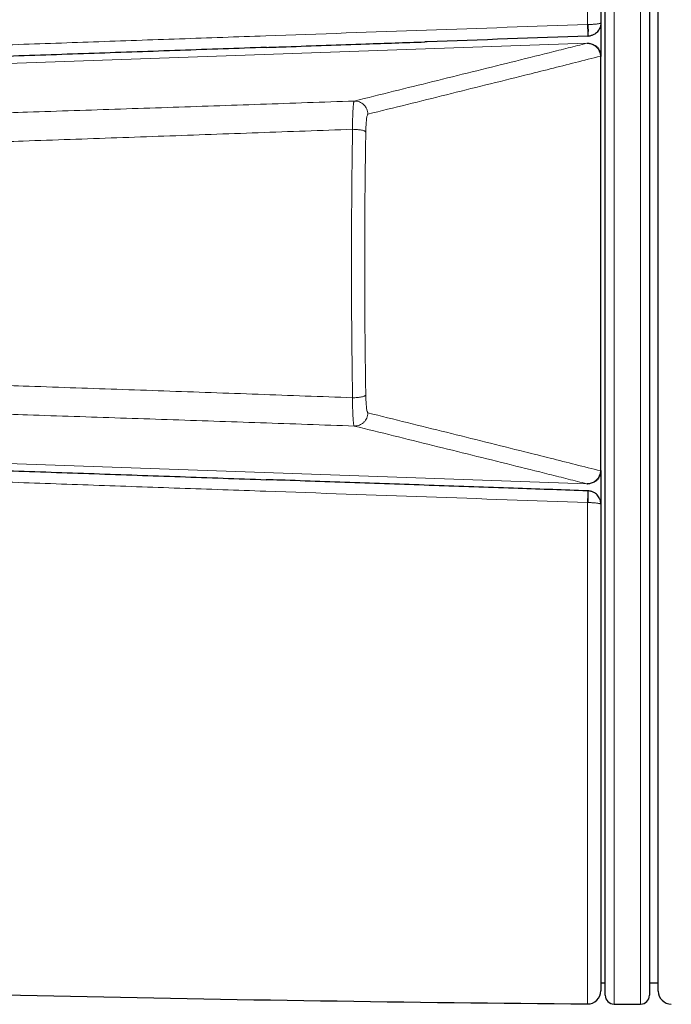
# Model space of a CAD drawing. Header units: millimetres. Extents: x 8 to 882, y 12 to 770.
# Tile 9 of 61: x 411 to 425, y 568 to 590. Entities that reach past the tile are written whole.
import ezdxf

# ---------------------------------------------------------------- set-up
doc = ezdxf.new("R2010")
doc.units = ezdxf.units.MM

msp = doc.modelspace()

# ---------------------------------------------------------------- linework, layer by layer
at = {"color": 252, "linetype": 'Continuous', "lineweight": 0}
for p, q in [((423.597, 590.224), (423.597, 601.565)), ((424.2, 601.568), (424.2, 568.068)), ((424.8, 568.068), (424.8, 596.662)), ((423.597, 590.224), (423.61, 590.225)), ((399.852, 588.97), (423.582, 589.799)), ((423.59, 589.801), (423.59, 589.813)), ((423.9, 589.51), (423.891, 589.508)), ((399.852, 580.665), (423.582, 579.837)), ((423.891, 580.128), (423.9, 580.125)), ((423.59, 579.823), (423.59, 579.835)), ((423.597, 568.07), (423.597, 579.411)), ((423.61, 579.411), (423.597, 579.411))]:
    msp.add_line(p, q, dxfattribs=at)
at = {"color": 7, "linetype": 'Continuous', "lineweight": 30}
for p, q in [((424, 568.268), (424, 601.368)), ((423.9, 601.265), (423.9, 590.263)), ((425.2, 584.818), (425.2, 601.273)), ((425, 596.52), (425, 568.268)), ((423.9, 590.259), (423.9, 589.538)), ((423.606, 589.96), (423.611, 589.96)), ((423.9, 589.511), (423.9, 589.501)), ((423.9, 580.135), (423.9, 589.501)), ((425.2, 568.363), (425.2, 584.818)), ((423.9, 580.135), (423.9, 580.125)), ((423.9, 580.098), (423.9, 579.377)), ((423.606, 579.675), (423.588, 579.676)), ((423.611, 579.675), (423.603, 579.676)), ((423.9, 579.373), (423.9, 568.37)), ((423.9, 568.55), (424, 568.55)), ((425, 568.55), (425.2, 568.55)), ((424.2, 568.068), (424.8, 568.068))]:
    msp.add_line(p, q, dxfattribs=at)
at = {"color": 252, "linetype": 'Continuous', "lineweight": 0}
for centre, radius, start, end in [((394.079, 589.111), 29.539, 1.6466, 2.1597), ((422.249, 590.092), 1.368, 354.4533, 5.5467), ((425.081, 583.787), 6.196, 103.9332, 104.0075), ((423.591, 589.499), 0.3, 1.6821, 91.7149), ((423.591, 580.136), 0.3, 268.2773, 358.3257), ((425.09, 585.882), 6.23, 255.9927, 256.0666), ((394.894, 580.498), 28.724, 357.8309, 358.3587), ((422.172, 579.543), 1.444, 354.7482, 5.2518)]:
    msp.add_arc(centre, radius, start, end, dxfattribs=at)
at = {"color": 7, "linetype": 'Continuous', "lineweight": 30}
for centre, radius, start, end in [((432.634, 1568.906), 1000.876, 268.099513, 269.482671), ((423.6, 568.37), 0.3, 269.4827, 0), ((425.5, 568.363), 0.3, 180, 269), ((424.2, 568.268), 0.2, 180, 270), ((424.8, 568.268), 0.2, 270, 0)]:
    msp.add_arc(centre, radius, start, end, dxfattribs=at)
at = {"color": 252, "linetype": 'Continuous', "lineweight": 0}
for points, knots in [([(400.739, 589.423), (401.388, 589.446), (402.685, 589.491), (404.632, 589.559), (406.579, 589.627), (408.526, 589.695), (410.473, 589.763), (412.42, 589.831), (414.368, 589.899), (416.879, 589.988), (419.956, 590.096), (422.384, 590.182), (423.597, 590.224)], [0, 0, 0, 0, 0.085176, 0.170351, 0.255528, 0.340706, 0.425884, 0.511066, 0.596248, 0.681431, 0.840714, 1, 1, 1, 1]), ([(423.9, 590.263), (423.9, 590.263), (423.9, 590.261), (423.899, 590.259), (423.894, 590.256), (423.889, 590.253), (423.884, 590.251), (423.879, 590.249), (423.869, 590.246), (423.85, 590.242), (423.819, 590.237), (423.782, 590.233), (423.747, 590.23), (423.713, 590.227), (423.681, 590.226), (423.647, 590.225), (423.623, 590.225), (423.61, 590.225)], [0, 0, 0, 0, 0.00729, 0.0764, 0.146095, 0.186422, 0.226867, 0.256046, 0.285272, 0.399563, 0.517069, 0.615094, 0.715578, 0.78272, 0.850766, 0.924723, 1, 1, 1, 1]), ([(418.32, 588.493), (418.913, 588.64), (419.802, 588.86), (420.985, 589.152), (421.864, 589.37), (422.59, 589.55), (423.16, 589.694), (423.442, 589.764), (423.582, 589.799), (423.582, 589.799)], [0, 0, 0, 0, 0.335231, 0.502846, 0.670462, 0.83523, 0.917614, 0.999999, 1, 1, 1, 1]), ([(423.891, 589.508), (423.703, 589.46), (423.329, 589.365), (422.755, 589.22), (422.076, 589.05), (421.294, 588.856), (420.407, 588.636), (419.518, 588.415), (418.925, 588.269), (418.628, 588.195)], [0, 0, 0, 0, 0.109849, 0.219698, 0.329548, 0.497161, 0.664774, 0.832387, 1, 1, 1, 1]), ([(403.317, 588.001), (403.6, 588.01), (404.165, 588.027), (405.014, 588.053), (405.864, 588.08), (406.714, 588.106), (407.56, 588.133), (408.403, 588.16), (409.243, 588.187), (410.083, 588.214), (410.995, 588.244), (411.978, 588.277), (413.031, 588.312), (414.086, 588.347), (415.143, 588.383), (416.2, 588.42), (417.259, 588.456), (417.966, 588.481), (418.32, 588.493)], [0, 0, 0, 0, 0.057372, 0.114598, 0.17171, 0.22874, 0.285725, 0.34169, 0.397668, 0.453667, 0.509694, 0.579598, 0.649549, 0.71954, 0.789565, 0.859628, 0.929752, 1, 1, 1, 1]), ([(418.281, 587.854), (418.281, 587.854), (418.281, 587.875), (418.281, 587.916), (418.281, 587.978), (418.282, 588.038), (418.283, 588.097), (418.284, 588.153), (418.286, 588.207), (418.288, 588.257), (418.291, 588.304), (418.294, 588.345), (418.297, 588.382), (418.3, 588.415), (418.303, 588.442), (418.307, 588.463), (418.311, 588.479), (418.315, 588.49), (418.318, 588.493), (418.32, 588.493), (418.32, 588.493)], [0, 0, 0, 0, 0.000056, 0.059788, 0.119521, 0.180874, 0.242227, 0.304468, 0.366709, 0.430544, 0.494855, 0.557094, 0.619332, 0.683159, 0.747459, 0.80967, 0.871881, 0.935677, 0.999944, 1, 1, 1, 1]), ([(418.628, 588.195), (418.625, 588.193), (418.62, 588.189), (418.611, 588.164), (418.603, 588.127), (418.596, 588.078), (418.59, 588.017), (418.585, 587.948), (418.582, 587.873), (418.581, 587.821), (418.58, 587.794)], [0, 0, 0, 0, 0.126352, 0.252705, 0.379074, 0.505442, 0.631722, 0.757999, 0.879, 1, 1, 1, 1]), ([(418.281, 587.854), (417.925, 587.841), (417.212, 587.815), (416.144, 587.776), (415.078, 587.738), (414.013, 587.7), (412.949, 587.662), (411.887, 587.625), (410.893, 587.591), (409.966, 587.559), (409.106, 587.53), (408.247, 587.501), (407.389, 587.473), (406.538, 587.444), (405.693, 587.417), (404.854, 587.39), (404.017, 587.363), (403.46, 587.345), (403.181, 587.336)], [0, 0, 0, 0, 0.070365, 0.140644, 0.210842, 0.280975, 0.351057, 0.421106, 0.491138, 0.548032, 0.604933, 0.661847, 0.718786, 0.775759, 0.831757, 0.887797, 0.943879, 1, 1, 1, 1]), ([(418.281, 581.782), (418.28, 581.869), (418.277, 582.044), (418.273, 582.307), (418.27, 582.571), (418.266, 582.849), (418.264, 583.143), (418.261, 583.485), (418.258, 583.864), (418.257, 584.278), (418.256, 584.694), (418.256, 585.112), (418.257, 585.532), (418.259, 585.918), (418.262, 586.27), (418.264, 586.587), (418.268, 586.905), (418.272, 587.222), (418.276, 587.539), (418.279, 587.749), (418.281, 587.854)], [0, 0, 0, 0, 0.043687, 0.087374, 0.131116, 0.174859, 0.225472, 0.276086, 0.343857, 0.411642, 0.479413, 0.548157, 0.616915, 0.685659, 0.737825, 0.789991, 0.842445, 0.894899, 0.947449, 1, 1, 1, 1]), ([(418.58, 587.794), (418.579, 587.695), (418.575, 587.447), (418.569, 587.047), (418.564, 586.611), (418.56, 586.188), (418.558, 585.78), (418.556, 585.353), (418.555, 584.906), (418.555, 584.491), (418.556, 584.127), (418.558, 583.813), (418.56, 583.5), (418.563, 583.187), (418.566, 582.863), (418.57, 582.528), (418.575, 582.184), (418.578, 581.955), (418.58, 581.841)], [0, 0, 0, 0, 0.050603, 0.126702, 0.202802, 0.271058, 0.339328, 0.407584, 0.485267, 0.56295, 0.615259, 0.667568, 0.72007, 0.772571, 0.825133, 0.883419, 0.941714, 1, 1, 1, 1]), ([(418.281, 581.782), (417.925, 581.795), (417.212, 581.821), (416.144, 581.86), (415.078, 581.898), (414.013, 581.936), (412.949, 581.973), (411.887, 582.01), (410.893, 582.044), (409.966, 582.076), (409.106, 582.105), (408.247, 582.134), (407.389, 582.163), (406.538, 582.191), (405.693, 582.219), (404.854, 582.246), (404.017, 582.273), (403.46, 582.29), (403.181, 582.299)], [0, 0, 0, 0, 0.070365, 0.140644, 0.210842, 0.280975, 0.351057, 0.421106, 0.491138, 0.548032, 0.604933, 0.661847, 0.718786, 0.775759, 0.831757, 0.887797, 0.943879, 1, 1, 1, 1]), ([(418.32, 581.142), (418.32, 581.142), (418.318, 581.143), (418.315, 581.146), (418.311, 581.156), (418.307, 581.172), (418.303, 581.193), (418.3, 581.22), (418.297, 581.252), (418.294, 581.289), (418.291, 581.331), (418.288, 581.377), (418.286, 581.426), (418.284, 581.481), (418.283, 581.537), (418.282, 581.596), (418.281, 581.655), (418.281, 581.717), (418.281, 581.76), (418.281, 581.782), (418.281, 581.782)], [0, 0, 0, 0, 0.000056, 0.062267, 0.124478, 0.18851, 0.252541, 0.31478, 0.377019, 0.441082, 0.505145, 0.567387, 0.629628, 0.6937, 0.757773, 0.817506, 0.877239, 0.938592, 0.999944, 1, 1, 1, 1]), ([(418.58, 581.841), (418.581, 581.815), (418.582, 581.762), (418.585, 581.687), (418.59, 581.618), (418.596, 581.558), (418.603, 581.508), (418.611, 581.471), (418.62, 581.447), (418.625, 581.443), (418.628, 581.44)], [0, 0, 0, 0, 0.120937, 0.241878, 0.368141, 0.494408, 0.620763, 0.74712, 0.873559, 1, 1, 1, 1]), ([(403.317, 581.634), (403.6, 581.626), (404.165, 581.608), (405.014, 581.582), (405.864, 581.556), (406.714, 581.529), (407.56, 581.503), (408.403, 581.476), (409.243, 581.449), (410.083, 581.421), (410.995, 581.391), (411.978, 581.359), (413.031, 581.324), (414.086, 581.288), (415.143, 581.252), (416.2, 581.216), (417.259, 581.179), (417.966, 581.155), (418.32, 581.142)], [0, 0, 0, 0, 0.057372, 0.114598, 0.17171, 0.22874, 0.285725, 0.34169, 0.397668, 0.453667, 0.509694, 0.579598, 0.649549, 0.71954, 0.789565, 0.859628, 0.929752, 1, 1, 1, 1]), ([(418.628, 581.44), (418.925, 581.367), (419.518, 581.22), (420.407, 581), (421.294, 580.78), (422.076, 580.585), (422.755, 580.416), (423.329, 580.271), (423.703, 580.175), (423.891, 580.128)], [0, 0, 0, 0, 0.167613, 0.335226, 0.502839, 0.670451, 0.780301, 0.890151, 1, 1, 1, 1]), ([(423.582, 579.837), (423.582, 579.837), (423.442, 579.871), (423.16, 579.942), (422.59, 580.085), (421.864, 580.266), (420.985, 580.483), (419.802, 580.776), (418.913, 580.996), (418.32, 581.142)], [0, 0, 0, 0, 0.0000012, 0.0823853, 0.1647694, 0.3295382, 0.4971536, 0.6647691, 1, 1, 1, 1]), ([(423.597, 579.411), (422.384, 579.454), (419.956, 579.54), (416.879, 579.648), (414.368, 579.736), (412.421, 579.805), (410.474, 579.873), (408.527, 579.941), (406.58, 580.009), (404.633, 580.077), (402.686, 580.145), (401.388, 580.19), (400.739, 580.213)], [0, 0, 0, 0, 0.159284, 0.318569, 0.403744, 0.488919, 0.574095, 0.659272, 0.744453, 0.829634, 0.914817, 1, 1, 1, 1]), ([(423.9, 579.373), (423.9, 579.373), (423.9, 579.374), (423.899, 579.377), (423.894, 579.38), (423.889, 579.383), (423.884, 579.385), (423.879, 579.386), (423.869, 579.389), (423.85, 579.394), (423.819, 579.399), (423.782, 579.403), (423.747, 579.406), (423.713, 579.408), (423.681, 579.409), (423.647, 579.411), (423.623, 579.411), (423.61, 579.411)], [0, 0, 0, 0, 0.00729, 0.0764, 0.146095, 0.186422, 0.226867, 0.256046, 0.285272, 0.399563, 0.517069, 0.615094, 0.715578, 0.78272, 0.850766, 0.924723, 1, 1, 1, 1])]:
    msp.add_open_spline(points, degree=3, knots=knots, dxfattribs=at)
at = {"color": 7, "linetype": 'Continuous', "lineweight": 30}
for points, knots in [([(423.9, 590.263), (423.9, 590.262), (423.9, 590.24), (423.896, 590.207), (423.885, 590.166), (423.871, 590.13), (423.849, 590.092), (423.818, 590.053), (423.782, 590.021), (423.747, 589.998), (423.713, 589.982), (423.681, 589.971), (423.647, 589.963), (423.623, 589.961), (423.61, 589.96)], [0, 0, 0, 0, 0.007296, 0.146214, 0.226772, 0.291867, 0.402917, 0.516927, 0.614948, 0.71543, 0.782598, 0.850668, 0.924676, 1, 1, 1, 1]), ([(423.606, 589.96), (422.393, 589.918), (421.162, 589.875), (419.931, 589.832), (419.913, 589.831)], [0, 0, 0, 0, 0.9858004, 1, 1, 1, 1]), ([(416.332, 589.706), (416.481, 589.712), (417.231, 589.738), (418.425, 589.779), (419.47, 589.816), (419.913, 589.831)], [0, 0, 0, 0, 0.1248942, 0.6285022, 1, 1, 1, 1]), ([(423.59, 589.801), (423.593, 589.801), (423.606, 589.801), (423.629, 589.8), (423.664, 589.795), (423.706, 589.783), (423.752, 589.761), (423.793, 589.732), (423.829, 589.697), (423.859, 589.655), (423.881, 589.61), (423.896, 589.561), (423.898, 589.527), (423.9, 589.51)], [0, 0, 0, 0, 0.023299, 0.08325, 0.14374, 0.249367, 0.35805, 0.463555, 0.57211, 0.677554, 0.786052, 0.891497, 1, 1, 1, 1]), ([(416.332, 589.706), (416.33, 589.706), (415.678, 589.683), (414.378, 589.638), (412.432, 589.571), (410.485, 589.503), (408.538, 589.436), (406.592, 589.368), (404.645, 589.301), (402.699, 589.234), (401.401, 589.189), (400.752, 589.167)], [0, 0, 0, 0, 0.0004446, 0.1253832, 0.2503218, 0.3752627, 0.5002037, 0.6251516, 0.7500996, 0.8750498, 1, 1, 1, 1]), ([(423.9, 589.501), (423.9, 589.501), (423.9, 589.503), (423.9, 589.505), (423.9, 589.508), (423.9, 589.509), (423.9, 589.51)], [0, 0, 0, 0, 0.246449, 0.494192, 0.746285, 1, 1, 1, 1]), ([(400.752, 580.469), (401.401, 580.447), (402.698, 580.402), (404.645, 580.335), (406.591, 580.267), (408.538, 580.2), (410.485, 580.132), (412.431, 580.065), (414.378, 579.997), (415.676, 579.952), (416.325, 579.929)], [0, 0, 0, 0, 0.1249951, 0.2499912, 0.374988, 0.499986, 0.6249847, 0.7499884, 0.8749939, 1, 1, 1, 1]), ([(423.588, 579.676), (423.069, 579.694), (421.953, 579.733), (420.238, 579.793), (418.442, 579.856), (417.138, 579.901), (416.432, 579.926), (416.326, 579.929)], [0, 0, 0, 0, 0.214268, 0.461215, 0.708513, 0.956164, 1, 1, 1, 1]), ([(423.9, 580.125), (423.899, 580.109), (423.896, 580.075), (423.881, 580.027), (423.859, 579.981), (423.83, 579.94), (423.794, 579.904), (423.752, 579.875), (423.706, 579.853), (423.665, 579.841), (423.629, 579.836), (423.606, 579.834), (423.593, 579.835), (423.59, 579.835)], [0, 0, 0, 0, 0.105444, 0.213948, 0.319391, 0.42789, 0.533393, 0.64195, 0.747577, 0.85626, 0.916211, 0.976701, 1, 1, 1, 1]), ([(423.9, 580.125), (423.9, 580.126), (423.9, 580.128), (423.9, 580.13), (423.9, 580.132), (423.9, 580.134), (423.9, 580.135)], [0, 0, 0, 0, 0.246212, 0.493955, 0.746256, 1, 1, 1, 1]), ([(423.9, 579.373), (423.9, 579.374), (423.9, 579.395), (423.896, 579.429), (423.885, 579.47), (423.871, 579.505), (423.849, 579.544), (423.818, 579.582), (423.782, 579.615), (423.747, 579.638), (423.713, 579.654), (423.681, 579.665), (423.647, 579.673), (423.623, 579.674), (423.61, 579.675)], [0, 0, 0, 0, 0.007296, 0.146214, 0.226772, 0.291867, 0.402917, 0.516927, 0.614948, 0.71543, 0.782598, 0.850668, 0.924676, 1, 1, 1, 1])]:
    msp.add_open_spline(points, degree=3, knots=knots, dxfattribs=at)
at = {"color": 252, "linetype": 'Continuous', "lineweight": 0}
for points in [[(418.628, 588.195), (418.627, 588.215), (418.624, 588.255), (418.606, 588.312), (418.577, 588.365), (418.538, 588.411), (418.491, 588.448), (418.437, 588.475), (418.379, 588.492), (418.339, 588.493), (418.32, 588.493)], [(418.58, 587.794), (418.577, 587.798), (418.572, 587.805), (418.551, 587.816), (418.521, 587.826), (418.484, 587.835), (418.439, 587.842), (418.39, 587.848), (418.336, 587.852), (418.3, 587.853), (418.281, 587.854)], [(418.58, 581.841), (418.577, 581.837), (418.572, 581.83), (418.551, 581.819), (418.521, 581.809), (418.484, 581.8), (418.439, 581.793), (418.389, 581.787), (418.336, 581.783), (418.299, 581.782), (418.281, 581.782)], [(418.628, 581.44), (418.627, 581.42), (418.624, 581.381), (418.606, 581.323), (418.577, 581.27), (418.538, 581.225), (418.491, 581.187), (418.437, 581.16), (418.379, 581.144), (418.339, 581.143), (418.32, 581.142)]]:
    msp.add_open_spline(points, degree=3, dxfattribs=at)

doc.saveas('drawing.dxf')
